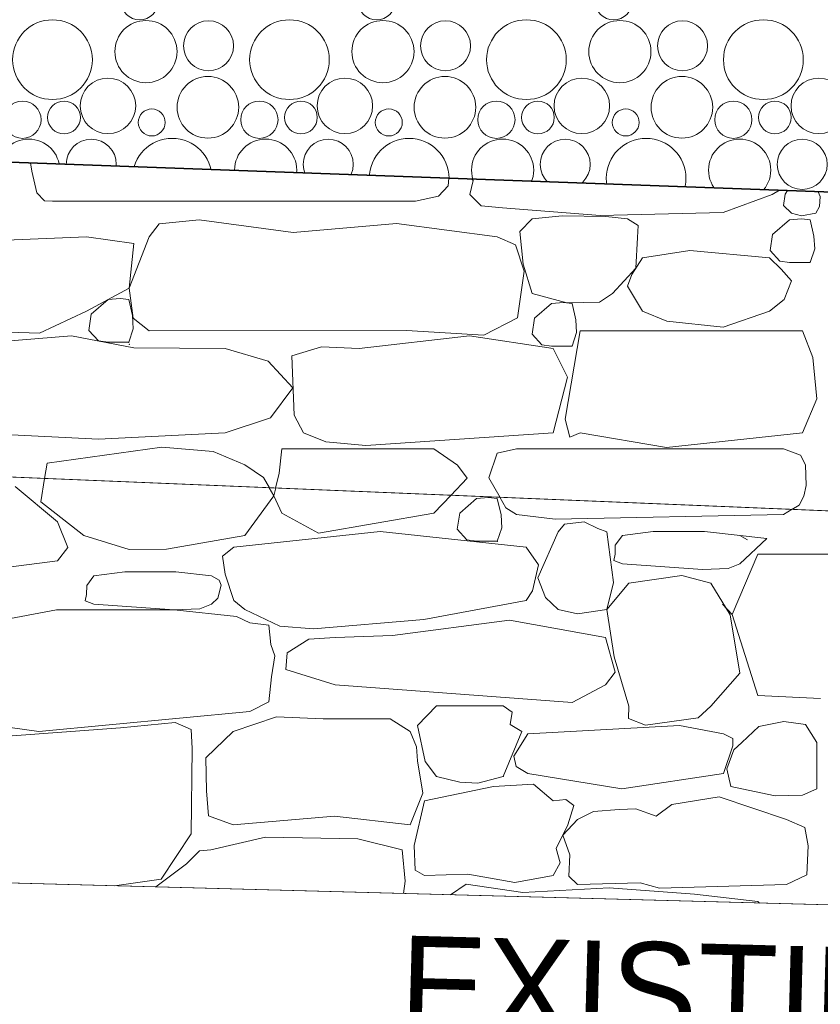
# Model space of a CAD drawing. Header units: millimetres. Extents: x -738537 to 1850049, y -250217 to 604013.
# Tile 56 of 204: x -595370 to -594142, y 80205 to 81716. Entities that reach past the tile are written whole.
import ezdxf

# ---------------------------------------------------------------- set-up
doc = ezdxf.new("R2010")
doc.units = ezdxf.units.MM
doc.header["$MEASUREMENT"] = 0
doc.set_wipeout_variables(frame=1)
doc.linetypes.add('Hidden Line', pattern=[140, 100, -40])
doc.linetypes.add('Wipeout_Contour', pattern=[1000, 0, -1000])
for name, color, linetype, lineweight in [('0_Pen_No__170', 9, 'Continuous', 0), ('A_SURVEY_Pen_No__6', 7, 'Continuous', 5), ('A_WALL LOAD_Pen_No__1', 214, 'Continuous', 35), ('A_WALL LOAD_Pen_No__3', 30, 'Continuous', 15), ('C_TEXT GA_Pen_No__6', 7, 'Continuous', 5), ('MARKETING_Pen_No__1', 214, 'Continuous', 35), ('MARKETING_Pen_No__5', 4, 'Continuous', 5)]:
    doc.layers.add(name, color=color, linetype=linetype, lineweight=lineweight)
doc.layers.add('MARKETING', color=7, linetype='Continuous')
doc.layers.add('MARKETING_Pen_No__171', color=7, linetype='Continuous', lineweight=0, true_color=0xdadada)
doc.layers.add('MARKETING_Pen_No__7', color=7, linetype='Continuous', lineweight=5, true_color=0x9f07ff)
doc.styles.add('GENERATED_STYLE_1', font='GOTHIC.TTF')
doc.dimstyles.new('GENERATED_STYLE__7', dxfattribs={"dimtxt": 0.18, "dimasz": 273.6, "dimexe": 0.18, "dimexo": 0.0625, "dimgap": 0.09, "dimtad": 0, "dimtih": 1, "dimtoh": 1, "dimdec": 4, "dimzin": 0, "dimdsep": 46, "dimcen": 0.09, "dimadec": 0, "dimazin": 0, "dimtfac": 1, "dimtdec": 4, "dimtmove": 0, "dimatfit": 3, "dimldrblk": 'ARROWHEAD_5', "dimfxl": 1, "dimtolj": 1, "dimtzin": 0, "dimarcsym": 0})

# ---------------------------------------------------------------- blocks, each defined once
blk = doc.blocks.new('*X3')
at = {"layer": '0_Pen_No__170', "color": 9, "linetype": 'Continuous', "lineweight": 0}
for centre, radius in [((-595186.1, 81744.9), 28.6), ((-594822.4, 81744.9), 28.6), ((-594458.7, 81744.9), 28.6), ((-595320, 81655.1), 61.2), ((-595176.5, 81667.5), 47.7), ((-595080.4, 81676.4), 38.4), ((-594956.3, 81655.1), 61.2), ((-594812.8, 81667.5), 47.7), ((-594716.7, 81676.4), 38.4), ((-594592.6, 81655.1), 61.2), ((-594449.1, 81667.5), 47.7), ((-594353, 81676.4), 38.4), ((-594228.9, 81655.1), 61.2), ((-595234.9, 81584.2), 42.6), ((-595081.5, 81582), 47.3), ((-594871.2, 81584.2), 42.6), ((-594717.7, 81582), 47.3), ((-594507.5, 81584.2), 42.6), ((-594354, 81582), 47.3), ((-594143.8, 81584.2), 42.6), ((-595366.1, 81562.9), 28.6), ((-595302.3, 81566.4), 25.1), ((-595002.4, 81562.9), 28.6), ((-594938.6, 81566.4), 25.1), ((-594638.7, 81562.9), 28.6), ((-594574.9, 81566.4), 25.1), ((-594275, 81562.9), 28.6), ((-594211.2, 81566.4), 25.1), ((-595167.6, 81558.7), 20.7), ((-594803.8, 81558.7), 20.7), ((-594440.1, 81558.7), 20.7), ((-595356.5, 81485.5), 47.7), ((-595260.4, 81494.4), 38.4), ((-595136.3, 81473.1), 61.2), ((-594992.8, 81485.5), 47.7), ((-594896.7, 81494.4), 38.4), ((-594772.6, 81473.1), 61.2), ((-594629.1, 81485.5), 47.7), ((-594533, 81494.4), 38.4), ((-594408.9, 81473.1), 61.2), ((-594265.3, 81485.5), 47.7), ((-594169.3, 81494.4), 38.4), ((-595261.5, 81400), 47.3), ((-595051.2, 81402.2), 42.6), ((-594897.7, 81400), 47.3), ((-594687.5, 81402.2), 42.6), ((-594534, 81400), 47.3), ((-594323.8, 81402.2), 42.6), ((-594170.3, 81400), 47.3), ((-595347.6, 81376.7), 20.7), ((-595182.4, 81380.9), 28.6), ((-595118.6, 81384.4), 25.1), ((-594983.8, 81376.7), 20.7), ((-594818.7, 81380.9), 28.6), ((-594754.9, 81384.4), 25.1), ((-594620.1, 81376.7), 20.7), ((-594455, 81380.9), 28.6), ((-594391.2, 81384.4), 25.1), ((-594256.4, 81376.7), 20.7), ((-595172.8, 81303.6), 47.7), ((-595076.7, 81312.4), 38.4), ((-594952.6, 81291.1), 61.2), ((-594809.1, 81303.6), 47.7), ((-594713, 81312.4), 38.4), ((-594588.9, 81291.1), 61.2), ((-594445.3, 81303.6), 47.7), ((-594349.3, 81312.4), 38.4), ((-594225.2, 81291.1), 61.2)]:
    blk.add_circle(centre, radius, dxfattribs=at)
for centre, radius, start, end in [((-595316.3, 81291.1), 61.2, 283.1716, 252.1476), ((-595231.2, 81220.2), 42.6, 9.0473, 166.2719), ((-595077.7, 81218), 47.3, 2.8747, 172.4445), ((-594867.5, 81220.2), 42.6, 348.94, 186.3792), ((-594714, 81218), 47.3, 344.7713, 190.5479), ((-594503.8, 81220.2), 42.6, 327.6168, 207.7024), ((-594350.3, 81218), 47.3, 325.1801, 210.1391), ((-594140.1, 81220.2), 42.6, 299.4812, 235.838), ((-594998.7, 81198.9), 28.6, 42.5177, 132.8015), ((-594934.9, 81202.4), 25.1, 31.6443, 143.6749), ((-594800.1, 81194.8), 20.7, 49.2327, 126.0865), ((-594635, 81198.9), 28.6, 8.3689, 166.9503), ((-594571.2, 81202.4), 25.1, 355.7466, 179.5726), ((-594436.4, 81194.8), 20.7, 1.3904, 173.9288), ((-594271.3, 81198.9), 28.6, 338.166, 197.1532), ((-594207.5, 81202.4), 25.1, 318.9235, 216.3957)]:
    blk.add_arc(centre, radius, start, end, dxfattribs=at)
blk = doc.blocks.new('Fill_2', base_point=(0, 0))
at = {"color": 254, "linetype": 'Wipeout_Contour', "lineweight": 0, "ltscale": 14005644.7295551}
blk.add_wipeout([(-629509.8, 81186.9), (-636562.3, 79781.8), (-636489.6, 79417.3), (-629462, 80817.5), (-620502.8, 81356.1), (-620540.5, 82043.7), (-601136.6, 81925.1), (-601127.3, 81469.6), (-590151.9, 81021), (-590021.9, 81719.9), (-589769.8, 81683.3), (-588537.1, 88325.9), (-581323.3, 84127), (-581890.9, 80218.2), (-581481.7, 80187.1), (-580849.5, 84486.2), (-589699.4, 89557.9), (-590288.4, 81899.2), (-594388.9, 82642), (-600414.3, 82313.5), (-600427.4, 82955.9), (-621103.7, 82547.9), (-621076.1, 81700.6)], dxfattribs=at)
at = {"layer": '0_Pen_No__170', "color": 255, "linetype": 'Continuous', "lineweight": 0, "flags": 128}
blk.add_lwpolyline([(-629509.8, 81186.9), (-636562.3, 79781.8), (-636489.6, 79417.3), (-629462, 80817.5), (-620502.8, 81356.1), (-620540.5, 82043.7), (-601136.6, 81925.1), (-601127.3, 81469.6), (-590151.9, 81021), (-590021.9, 81719.9), (-589769.8, 81683.3), (-588537.1, 88325.9), (-581323.3, 84127), (-581890.9, 80218.2), (-581481.7, 80187.1), (-580849.5, 84486.2), (-589699.4, 89557.9), (-590288.4, 81899.2), (-594388.9, 82642), (-600414.3, 82313.5), (-600427.4, 82955.9), (-621103.7, 82547.9), (-621076.1, 81700.6)], close=True, dxfattribs=at)
at = {"layer": '0_Pen_No__170', "color": 9, "linetype": 'Continuous', "lineweight": 0}
blk.add_blockref('*X3', (0, 0), dxfattribs=at)
blk = doc.blocks.new('*X278')
at = {"layer": 'MARKETING_Pen_No__7', "color": 190, "linetype": 'Continuous', "lineweight": 5, "true_color": 0x9f07ff}
for p, q in [((-595353.7, 81496.5), (-595351.7, 81483.9)), ((-595351.7, 81483.9), (-595344, 81450.9)), ((-594712.9, 81461.3), (-594711.8, 81473.1)), ((-594676.3, 81471.8), (-594674.4, 81469.4)), ((-594727.4, 81445.4), (-594712.9, 81461.3)), ((-594674.4, 81469.4), (-594679.5, 81448.2)), ((-595344, 81450.9), (-595332.2, 81438.2)), ((-594762.9, 81437.7), (-594727.4, 81445.4)), ((-594679.5, 81448.2), (-594662, 81430.5)), ((-594290.6, 81420.6), (-594215.5, 81448.2)), ((-594215.5, 81448.2), (-594204.1, 81454.5)), ((-594195.3, 81448.7), (-594198.1, 81431.1)), ((-594191.8, 81454.1), (-594195.3, 81448.7)), ((-594141.9, 81444.9), (-594144.6, 81452.4)), ((-594142.9, 81429.9), (-594141.9, 81444.9)), ((-595332.2, 81438.2), (-595320, 81437.7)), ((-595320, 81437.7), (-594762.9, 81437.7)), ((-594662, 81430.5), (-594629.1, 81427.7)), ((-594629.1, 81427.7), (-594479.3, 81416)), ((-594198.1, 81431.1), (-594185.7, 81419.2)), ((-594148.6, 81419.2), (-594142.9, 81429.9)), ((-594583.9, 81410.5), (-594602.8, 81391.1)), ((-594537.8, 81415.4), (-594583.9, 81410.5)), ((-594470.8, 81414.3), (-594537.8, 81415.4)), ((-594479.3, 81416), (-594290.6, 81420.6)), ((-594437.2, 81410.5), (-594470.8, 81414.3)), ((-594420.9, 81400.7), (-594437.2, 81410.5)), ((-594170.3, 81410.8), (-594188.8, 81409.2)), ((-594185.7, 81419.2), (-594170.5, 81415.4)), ((-594170.5, 81415.4), (-594148.6, 81419.2)), ((-594157.1, 81409.2), (-594170.3, 81410.8)), ((-595156.1, 81403.2), (-595171.5, 81383.1)), ((-595094.9, 81409), (-595156.1, 81403.2)), ((-594950.5, 81389.5), (-595094.9, 81409)), ((-594791.9, 81403.6), (-594950.5, 81389.5)), ((-594637.3, 81383.1), (-594791.9, 81403.6)), ((-594422, 81382.2), (-594420.9, 81400.7)), ((-594188.8, 81409.2), (-594214.8, 81386.6)), ((-594151.3, 81384.1), (-594157.1, 81409.2)), ((-595267.8, 81383.1), (-595454.3, 81375.2)), ((-595194.9, 81372.6), (-595267.8, 81383.1)), ((-595171.5, 81383.1), (-595202.3, 81304.3)), ((-594609.6, 81370.8), (-594637.3, 81383.1)), ((-594602.8, 81391.1), (-594597.8, 81340.9)), ((-594424.8, 81335.1), (-594422, 81382.2)), ((-594214.8, 81386.6), (-594218.5, 81362.1)), ((-594150.1, 81364.5), (-594151.3, 81384.1)), ((-595202.3, 81304.3), (-595194.9, 81372.6)), ((-594596.2, 81330.2), (-594609.6, 81370.8)), ((-594414.5, 81350.8), (-594430.7, 81325.3)), ((-594342, 81362), (-594414.5, 81350.8)), ((-594219.6, 81350.8), (-594342, 81362)), ((-594201.8, 81333.7), (-594219.6, 81350.8)), ((-594218.5, 81362.1), (-594203.8, 81345.8)), ((-594157.1, 81343.9), (-594150.1, 81364.5)), ((-594597.8, 81340.9), (-594583.9, 81296.3)), ((-594460.4, 81296.3), (-594424.8, 81335.1)), ((-594203.8, 81345.8), (-594188.8, 81343.9)), ((-594188.8, 81343.9), (-594157.1, 81343.9)), ((-594606.1, 81258.8), (-594596.2, 81330.2)), ((-594430.7, 81325.3), (-594437.2, 81307.3)), ((-594185.7, 81315.3), (-594201.8, 81333.7)), ((-595267.8, 81268.9), (-595202.3, 81304.3)), ((-595202.3, 81304.3), (-595196.2, 81258.4)), ((-594437.2, 81307.3), (-594414.5, 81268.9)), ((-594197.2, 81286.7), (-594185.7, 81315.3)), ((-594583.9, 81296.3), (-594530.4, 81282)), ((-594480.5, 81282.6), (-594460.4, 81296.3)), ((-595234.6, 81286.7), (-595260.6, 81264.1)), ((-595216.1, 81288.3), (-595234.6, 81286.7)), ((-595202.7, 81286.7), (-595216.1, 81288.3)), ((-595197.2, 81262.5), (-595202.7, 81286.7)), ((-594554.1, 81280.8), (-594580.2, 81258.2)), ((-594535.7, 81282.4), (-594554.1, 81280.8)), ((-594522.5, 81280.8), (-594535.7, 81282.4)), ((-594530.4, 81282), (-594480.5, 81282.6)), ((-594516.7, 81255.7), (-594522.5, 81280.8)), ((-594219.6, 81268.9), (-594197.2, 81286.7)), ((-595340.1, 81235.3), (-595267.8, 81268.9)), ((-595260.6, 81264.1), (-595264.3, 81239.5)), ((-595195.9, 81242), (-595197.2, 81262.5)), ((-594414.5, 81268.9), (-594377.2, 81253.4)), ((-594290.8, 81244.6), (-594219.6, 81268.9)), ((-595653.7, 81245.2), (-595340.1, 81235.3)), ((-595196.2, 81258.4), (-595171.5, 81238.6)), ((-594657.7, 81232), (-594606.1, 81258.8)), ((-594580.2, 81258.2), (-594583.9, 81233.6)), ((-594515.5, 81236.1), (-594516.7, 81255.7)), ((-594377.2, 81253.4), (-594290.8, 81244.6)), ((-595290.6, 81230.9), (-595527.9, 81211.5)), ((-595195.1, 81212.5), (-595290.6, 81230.9)), ((-595264.3, 81239.5), (-595249.6, 81223.3)), ((-595202.9, 81221.3), (-595195.9, 81242)), ((-595171.5, 81238.6), (-594776.6, 81239.2)), ((-594679.9, 81230.9), (-594849.3, 81211.5)), ((-594776.6, 81239.2), (-594657.7, 81232)), ((-594551.7, 81211.5), (-594679.9, 81230.9)), ((-594583.9, 81233.6), (-594569.1, 81217.4)), ((-594510.1, 81238.6), (-594533.1, 81103.2)), ((-594522.5, 81215.4), (-594515.5, 81236.1)), ((-594169, 81238.6), (-594510.1, 81238.6)), ((-594153.2, 81197.6), (-594169, 81238.6)), ((-595249.6, 81223.3), (-595234.6, 81221.3)), ((-595234.6, 81221.3), (-595202.9, 81221.3)), ((-594906.9, 81214.1), (-594952.8, 81200.3)), ((-594849.3, 81211.5), (-594906.9, 81214.1)), ((-594569.1, 81217.4), (-594554.1, 81215.4)), ((-594554.1, 81215.4), (-594522.5, 81215.4)), ((-595054.9, 81211.5), (-595195.1, 81212.5)), ((-594988.7, 81192.3), (-595054.9, 81211.5)), ((-594952.8, 81200.3), (-594949.3, 81109.3)), ((-594529.3, 81167.8), (-594551.7, 81211.5)), ((-594951.2, 81151.4), (-594988.7, 81192.3)), ((-594147.1, 81134.2), (-594153.2, 81197.6)), ((-594551.7, 81082.1), (-594529.3, 81167.8)), ((-594985.6, 81105.1), (-594951.2, 81151.4)), ((-594169, 81082.1), (-594147.1, 81134.2)), ((-594949.3, 81109.3), (-594934.8, 81082.1)), ((-595054.9, 81082.1), (-594985.6, 81105.1)), ((-594533.1, 81103.2), (-594525.9, 81075.7)), ((-595443.5, 81082.1), (-595249.4, 81072.3)), ((-595249.4, 81072.3), (-595054.9, 81082.1)), ((-594934.8, 81082.1), (-594900.4, 81068.1)), ((-594839.3, 81062.7), (-594551.7, 81082.1)), ((-594525.9, 81075.7), (-594510.1, 81082.1)), ((-594510.1, 81082.1), (-594377.6, 81059.7)), ((-594377.6, 81059.7), (-594169, 81082.1)), ((-594900.4, 81068.1), (-594839.3, 81062.7)), ((-595152.3, 81060), (-595328.2, 81035.7)), ((-595073.5, 81053.5), (-595152.3, 81060)), ((-595024.8, 81033), (-595073.5, 81053.5)), ((-594968.2, 81057.7), (-594971.9, 81020.3)), ((-594734.6, 81057.7), (-594968.2, 81057.7)), ((-594698.6, 81032.5), (-594734.6, 81057.7)), ((-594637.7, 81051), (-594650.5, 81013.1)), ((-594607.8, 81057.7), (-594637.7, 81051)), ((-594197.9, 81057.7), (-594607.8, 81057.7)), ((-594172, 81048), (-594197.9, 81057.7)), ((-594164.4, 81033), (-594172, 81048)), ((-595328.2, 81035.7), (-595332.1, 81011.9)), ((-594996, 81013.8), (-595024.8, 81033)), ((-594683.7, 81012.3), (-594698.6, 81032.5)), ((-594163.2, 81001.2), (-594164.4, 81033)), ((-594971.9, 81020.3), (-594977.5, 80997.2)), ((-594987, 80997.6), (-594996, 81013.8)), ((-594708.5, 80986.1), (-594683.7, 81012.3)), ((-594650.5, 81013.1), (-594633.1, 80983)), ((-594166.6, 80984.7), (-594163.2, 81001.2)), ((-594174.2, 80970.9), (-594166.6, 80984.7)), ((-594185, 80964.4), (-594174.2, 80970.9))]:
    blk.add_line(p, q, dxfattribs=at)
for p in [(-594157.1, 81343.9), (-595202.9, 81221.3), (-595202, 81218.1), (-594522.5, 81215.4)]:
    blk.add_point(p, dxfattribs=at)
blk = doc.blocks.new('Fill_98', base_point=(0, 0))
at = {"color": 254, "linetype": 'Wipeout_Contour', "lineweight": 0, "ltscale": 4804630.237960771}
blk.add_wipeout([(-598850.8, 81157.6), (-589935.3, 80788.5), (-589760.2, 81735.3), (-590268.3, 81740.2), (-590347.6, 81313.8), (-601138.3, 81707.7), (-601136.9, 81468.2), (-598841.7, 81377.9)], dxfattribs=at).dxf.layer = 'MARKETING'
at = {"layer": 'MARKETING_Pen_No__1', "color": 214, "linetype": 'Continuous', "lineweight": 35, "flags": 128}
blk.add_lwpolyline([(-598850.8, 81157.6), (-598841.7, 81377.9), (-601136.9, 81468.2), (-601138.3, 81707.7), (-590347.6, 81313.8), (-590268.3, 81740.2), (-589760.2, 81735.3), (-589935.3, 80788.5)], close=True, dxfattribs=at)
at = {"layer": 'MARKETING_Pen_No__7', "color": 190, "linetype": 'Continuous', "lineweight": 5, "true_color": 0x9f07ff}
blk.add_blockref('*X278', (0, 0), dxfattribs=at)
blk = doc.blocks.new('*X282')
at = {"layer": 'MARKETING_Pen_No__171', "color": 254, "linetype": 'Continuous', "lineweight": 0, "true_color": 0xdadada}
for p, q in [((-595332.1, 81012.2), (-595338, 80976)), ((-595312.4, 80945.6), (-595377.4, 80999.7)), ((-594980.3, 80985.5), (-594987.2, 80997.9)), ((-594977.4, 80997.5), (-594980.3, 80985.5)), ((-595338, 80976), (-595271.8, 80924.5)), ((-595024.8, 80924.5), (-594980.3, 80985.5)), ((-594980.3, 80985.5), (-594968.2, 80958.6)), ((-594734.6, 80958.6), (-594708.2, 80986.4)), ((-594669, 80981.2), (-594695, 80958.6)), ((-594650.6, 80982.8), (-594669, 80981.2)), ((-594637.3, 80981.2), (-594650.6, 80982.8)), ((-594631.5, 80956.1), (-594637.3, 80981.2)), ((-594633.3, 80983.3), (-594624, 80967.2)), ((-594968.2, 80958.6), (-594911.5, 80928.2)), ((-594911.5, 80928.2), (-594734.6, 80958.6)), ((-594695, 80958.6), (-594698.7, 80934)), ((-594624, 80967.2), (-594607.8, 80956.7)), ((-594607.8, 80956.7), (-594548.7, 80949.5)), ((-594548.7, 80949.5), (-594197.9, 80956.7)), ((-594197.9, 80956.7), (-594184.6, 80964.7)), ((-595296.4, 80906), (-595312.4, 80945.6)), ((-594630.3, 80936.5), (-594631.5, 80956.1)), ((-594534.2, 80942), (-594543.7, 80930.3)), ((-594504, 80945.6), (-594534.2, 80942)), ((-594482.8, 80935.5), (-594504, 80945.6)), ((-594817.1, 80930.9), (-595041.4, 80906.6)), ((-594593.2, 80906.6), (-594817.1, 80930.9)), ((-594698.7, 80934), (-594684, 80917.8)), ((-594637.3, 80915.8), (-594630.3, 80936.5)), ((-594543.7, 80930.3), (-594575.2, 80859.7)), ((-594469.1, 80930.3), (-594482.8, 80935.5)), ((-594458.9, 80852.4), (-594469.1, 80930.3)), ((-594397.8, 80930.7), (-594445.1, 80924.5)), ((-594360.3, 80930.9), (-594397.8, 80930.7)), ((-594319.4, 80930.6), (-594360.3, 80930.9)), ((-594223.6, 80919.8), (-594319.4, 80930.6)), ((-595271.8, 80924.5), (-595202.3, 80903)), ((-595145, 80903.7), (-595024.8, 80924.5)), ((-594684, 80917.8), (-594669, 80915.8)), ((-594669, 80915.8), (-594637.3, 80915.8)), ((-594445.1, 80924.5), (-594456.2, 80909.9)), ((-594253.1, 80918), (-594264.8, 80924.5)), ((-594264.8, 80881.2), (-594223.6, 80919.8)), ((-595312.4, 80885.7), (-595296.4, 80906)), ((-595202.3, 80903), (-595145, 80903.7)), ((-595041.4, 80906.6), (-595059, 80892.9)), ((-594573.9, 80879.7), (-594593.2, 80906.6)), ((-594456.2, 80909.9), (-594456.6, 80896)), ((-595476.8, 80864.4), (-595312.4, 80885.7)), ((-595059, 80892.9), (-595054.9, 80864.9)), ((-594456.6, 80896), (-594458.4, 80886.1)), ((-594458.4, 80886.1), (-594445.1, 80881.2)), ((-594445.1, 80881.2), (-594322.2, 80872.2)), ((-594282.7, 80873.8), (-594264.8, 80881.2)), ((-594237.5, 80896), (-594276.6, 80803)), ((-594105.7, 80896), (-594237.5, 80896)), ((-595209, 80868.6), (-595256.3, 80862.4)), ((-595171.5, 80868.8), (-595209, 80868.6)), ((-595130.7, 80868.5), (-595171.5, 80868.8)), ((-595076.1, 80862.4), (-595130.7, 80868.5)), ((-594583.2, 80839.7), (-594573.9, 80879.7)), ((-594322.2, 80872.2), (-594282.7, 80873.8)), ((-595256.3, 80862.4), (-595267.4, 80847.9)), ((-595064.3, 80855.9), (-595076.1, 80862.4)), ((-595060.9, 80848.3), (-595064.3, 80855.9)), ((-595054.9, 80864.9), (-595041.4, 80824.7)), ((-594575.2, 80859.7), (-594563.5, 80829.1)), ((-594469.1, 80810.8), (-594458.9, 80852.4)), ((-594435.5, 80851.1), (-594469.1, 80810.8)), ((-594354, 80863), (-594435.5, 80851.1)), ((-594309.4, 80851.1), (-594354, 80863)), ((-594280.1, 80802.9), (-594309.4, 80851.1)), ((-595267.4, 80847.9), (-595267.8, 80833.9)), ((-595066.2, 80828.4), (-595060.9, 80848.3)), ((-594593.2, 80824.7), (-594583.2, 80839.7)), ((-595267.8, 80833.9), (-595269.6, 80824.1)), ((-595269.6, 80824.1), (-595256.3, 80819.2)), ((-595076.1, 80819.2), (-595066.2, 80828.4)), ((-595041.4, 80824.7), (-595024.8, 80810.9)), ((-594750.1, 80795.6), (-594593.2, 80824.7)), ((-594563.5, 80829.1), (-594543.7, 80810.8)), ((-595313.7, 80810.4), (-595421, 80790.4)), ((-595133.4, 80810.2), (-595313.7, 80810.4)), ((-595256.3, 80819.2), (-595133.4, 80810.2)), ((-595133.4, 80810.2), (-595094, 80811.7)), ((-595037.5, 80800.3), (-595133.4, 80810.2)), ((-595094, 80811.7), (-595076.1, 80819.2)), ((-595024.8, 80810.9), (-594971.3, 80785.5)), ((-594543.7, 80810.8), (-594514.4, 80804.4)), ((-594514.4, 80804.4), (-594469.1, 80810.8)), ((-594469.1, 80810.8), (-594458, 80738.3)), ((-594291.4, 80819.3), (-594276.6, 80803)), ((-595017, 80790.4), (-595037.5, 80800.3)), ((-594987.7, 80786.8), (-595017, 80790.4)), ((-594919.6, 80781.3), (-594750.1, 80795.6)), ((-594618.3, 80794.3), (-594798.2, 80771.2)), ((-594471.1, 80767.9), (-594618.3, 80794.3)), ((-594264.8, 80712.9), (-594280.1, 80802.9)), ((-594276.6, 80803), (-594237.5, 80678.8)), ((-594984.8, 80757.2), (-594987.7, 80786.8)), ((-594971.3, 80785.5), (-594919.6, 80781.3)), ((-594926.7, 80765.5), (-594959.9, 80744.2)), ((-594886.3, 80767.9), (-594926.7, 80765.5)), ((-594798.2, 80771.2), (-594886.3, 80767.9)), ((-594456.6, 80714.6), (-594471.1, 80767.9)), ((-594978.8, 80740), (-594984.8, 80757.2)), ((-594983.6, 80707.4), (-594978.8, 80740)), ((-594959.9, 80744.2), (-594961.9, 80718.9)), ((-594458, 80738.3), (-594435.5, 80662.3)), ((-594961.9, 80718.9), (-594886.3, 80695.3)), ((-594987.9, 80668.9), (-594983.6, 80707.4)), ((-594471.1, 80695.3), (-594456.6, 80714.6)), ((-594309.4, 80662.3), (-594264.8, 80712.9)), ((-594886.3, 80695.3), (-594522.2, 80668.2)), ((-594522.2, 80668.2), (-594471.1, 80695.3)), ((-594237.5, 80678.8), (-594141.2, 80674.1)), ((-595341, 80623.7), (-595017, 80654.4)), ((-595017, 80654.4), (-594987.9, 80668.9)), ((-594730.5, 80663), (-594759.8, 80633)), ((-594628.2, 80663), (-594730.5, 80663)), ((-594614.3, 80653.3), (-594628.2, 80663)), ((-594435.5, 80662.3), (-594436.1, 80643.5)), ((-594329.2, 80644.4), (-594309.4, 80662.3)), ((-594976, 80646.3), (-595042.8, 80623.4)), ((-594904.6, 80643.2), (-594976, 80646.3)), ((-594801.8, 80643.2), (-594904.6, 80643.2)), ((-594770.8, 80623.4), (-594801.8, 80643.2)), ((-594617.5, 80634.1), (-594614.3, 80653.3)), ((-594436.1, 80643.5), (-594409.7, 80633.3)), ((-594409.7, 80633.3), (-594329.2, 80644.4)), ((-595404.8, 80632.3), (-595341, 80623.7)), ((-595215.8, 80629.2), (-595395.7, 80615.7)), ((-595131.7, 80637.5), (-595215.8, 80629.2)), ((-595107.1, 80626.6), (-595131.7, 80637.5)), ((-595105.5, 80597.6), (-595107.1, 80626.6)), ((-594759.8, 80633), (-594748, 80577.5)), ((-594599.4, 80623.5), (-594617.5, 80634.1)), ((-594357.6, 80632.7), (-594590.6, 80620.1)), ((-594290.3, 80620.1), (-594357.6, 80632.7)), ((-594235.9, 80631.5), (-594261.9, 80606.9)), ((-594197.3, 80638.8), (-594235.9, 80631.5)), ((-594164.1, 80634.4), (-594197.3, 80638.8)), ((-594147, 80606.9), (-594164.1, 80634.4)), ((-595042.8, 80623.4), (-595084.5, 80583.2)), ((-594761.3, 80599.9), (-594770.8, 80623.4)), ((-594628.2, 80554.7), (-594599.4, 80623.5)), ((-594590.6, 80620.1), (-594611.8, 80585.5)), ((-594275.7, 80612.7), (-594290.3, 80620.1)), ((-594275.7, 80601.8), (-594275.7, 80612.7)), ((-595107.3, 80466.4), (-595105.5, 80597.6)), ((-594759.8, 80578.3), (-594761.3, 80599.9)), ((-594290.3, 80559.3), (-594275.7, 80601.8)), ((-594274, 80595.3), (-594285.1, 80566)), ((-594261.9, 80606.9), (-594274, 80595.3)), ((-594147, 80535.6), (-594147, 80606.9)), ((-595084.5, 80583.2), (-595083.5, 80532.5)), ((-594611.8, 80585.5), (-594608.3, 80569.7)), ((-594751.7, 80528.7), (-594759.8, 80578.3)), ((-594748, 80577.5), (-594730.5, 80554.7)), ((-594608.3, 80569.7), (-594590.6, 80559.3)), ((-594285.1, 80566), (-594278.7, 80539.2)), ((-594730.5, 80554.7), (-594694.8, 80546)), ((-594667, 80544.3), (-594628.2, 80554.7)), ((-594590.6, 80559.3), (-594446.2, 80535.5)), ((-594446.2, 80535.5), (-594290.3, 80559.3)), ((-594642.9, 80539.2), (-594749, 80517.1)), ((-594694.8, 80546), (-594667, 80544.3)), ((-594581.6, 80542.8), (-594642.9, 80539.2)), ((-594551.7, 80517.1), (-594581.6, 80542.8)), ((-594278.7, 80539.2), (-594261.9, 80535.6)), ((-594261.9, 80535.6), (-594211, 80524.8)), ((-594169, 80525.9), (-594147, 80535.6)), ((-595083.5, 80532.5), (-595080.3, 80494.2)), ((-594770.8, 80480.1), (-594751.7, 80528.7)), ((-594532.2, 80519.1), (-594551.7, 80517.1)), ((-594519.9, 80510.2), (-594532.2, 80519.1)), ((-594297, 80523.1), (-594369.3, 80511.6)), ((-594193.2, 80488.7), (-594297, 80523.1)), ((-594211, 80524.8), (-594169, 80525.9)), ((-594749, 80517.1), (-594764.9, 80448.6)), ((-594529, 80480.4), (-594519.9, 80510.2)), ((-594450.2, 80503.9), (-594489.5, 80500.9)), ((-594424.6, 80504.8), (-594450.2, 80503.9)), ((-594393.3, 80493.6), (-594424.6, 80504.8)), ((-594369.3, 80511.6), (-594393.3, 80493.6)), ((-595080.3, 80494.2), (-595042.8, 80480.1)), ((-595042.8, 80480.1), (-594887.2, 80493.4)), ((-594887.2, 80493.4), (-594770.8, 80480.1)), ((-594514, 80488.7), (-594536.5, 80464.2)), ((-594489.5, 80500.9), (-594514, 80488.7)), ((-594165.2, 80476.1), (-594193.2, 80488.7)), ((-594547.1, 80443.8), (-594529, 80480.4)), ((-594160, 80448.1), (-594165.2, 80476.1)), ((-595153.1, 80396.8), (-595107.3, 80466.4)), ((-594993.1, 80461.2), (-595076.9, 80441.9)), ((-594851.1, 80458.7), (-594993.1, 80461.2)), ((-594783.3, 80441.9), (-594851.1, 80458.7)), ((-594536.5, 80464.2), (-594525.9, 80434)), ((-594764.9, 80448.6), (-594763.2, 80410.6)), ((-594540.9, 80421.8), (-594547.1, 80443.8)), ((-594162.3, 80403.4), (-594160, 80448.1)), ((-595094.1, 80440.1), (-595114.2, 80420.3)), ((-595076.9, 80441.9), (-595094.1, 80440.1)), ((-594778.7, 80394), (-594783.3, 80441.9)), ((-594525.9, 80434), (-594527.3, 80401.4)), ((-595114.2, 80420.3), (-595161.6, 80384.9)), ((-594551.7, 80402.3), (-594540.9, 80421.8)), ((-594763.2, 80410.6), (-594749, 80402.3)), ((-594749, 80402.3), (-594682.5, 80404.6)), ((-594682.5, 80404.6), (-594610.4, 80391.9)), ((-594610.4, 80391.9), (-594551.7, 80402.3)), ((-594527.3, 80401.4), (-594514, 80388.4)), ((-594193.2, 80388.4), (-594162.3, 80403.4)), ((-595225, 80386.6), (-595153.1, 80396.8)), ((-594781, 80374.7), (-594778.7, 80394)), ((-594684.9, 80389.3), (-594709.1, 80372.8)), ((-594598, 80376.2), (-594684.9, 80389.3)), ((-594465.6, 80383.5), (-594598, 80376.2)), ((-594514, 80388.4), (-594418, 80391.4)), ((-594334.4, 80373.6), (-594465.6, 80383.5)), ((-594418, 80391.4), (-594388.1, 80383.2)), ((-594388.1, 80383.2), (-594193.2, 80388.4)), ((-594237.5, 80362.6), (-594334.4, 80373.6)), ((-594235, 80360.1), (-594237.5, 80362.6))]:
    blk.add_line(p, q, dxfattribs=at)
for p in [(-594637.3, 80915.8), (-594628.2, 80554.7)]:
    blk.add_point(p, dxfattribs=at)
blk = doc.blocks.new('Fill_100', base_point=(0, 0))
at = {"color": 254, "linetype": 'Wipeout_Contour', "lineweight": 0, "ltscale": 4190661.667710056}
blk.add_wipeout([(-598877, 80484.2), (-595888.3, 80404.3), (-589530.2, 80234.4), (-589436.7, 80738), (-589928.3, 80829.2), (-589935.3, 80788.5), (-598850.3, 81158.1)], dxfattribs=at).dxf.layer = 'MARKETING'
at = {"layer": 'MARKETING_Pen_No__5', "color": 4, "linetype": 'Continuous', "lineweight": 5, "flags": 128}
blk.add_lwpolyline([(-598877, 80484.2), (-598850.3, 81158.1), (-589935.3, 80788.5), (-589928.3, 80829.2), (-589436.7, 80738), (-589530.2, 80234.4), (-595888.3, 80404.3)], close=True, dxfattribs=at)
at = {"layer": 'MARKETING_Pen_No__171', "color": 254, "linetype": 'Continuous', "lineweight": 0, "true_color": 0xdadada}
blk.add_blockref('*X282', (0, 0), dxfattribs=at)
blk = doc.blocks.new('ARROWHEAD_5')
at = {"linetype": 'Continuous', "lineweight": 0}
blk.add_hatch(color=0, dxfattribs=at).paths.add_polyline_path([(-1, 0.2679), (0, 0), (-1, -0.2679)])
at = {"color": 0, "linetype": 'Continuous', "lineweight": 0}
blk.add_line((0, 0), (-1, 0), dxfattribs=at)

msp = doc.modelspace()

# ---------------------------------------------------------------- block references
at = {"layer": '0_Pen_No__170', "color": 9, "linetype": 'Continuous', "lineweight": 0}
msp.add_blockref('Fill_2', (0, 0), dxfattribs=at)

# ---------------------------------------------------------------- next in the draw order: linework, layer by layer
at = {"layer": 'A_WALL LOAD_Pen_No__1', "color": 214, "linetype": 'Continuous', "lineweight": 35}
for p, q in [((-589974.4, 80932), (-598858.7, 81169.4)), ((-598872.3, 80660.1), (-589988, 80422.7))]:
    msp.add_line(p, q, dxfattribs=at)
at = {"layer": 'A_WALL LOAD_Pen_No__3', "color": 30, "linetype": 'Hidden Line', "lineweight": 15}
msp.add_lwpolyline([(-589964.5, 81303.5), (-598848.8, 81540.9)], dxfattribs=at)
at = {"layer": 'A_WALL LOAD_Pen_No__3', "color": 30, "linetype": 'Continuous', "lineweight": 15}
msp.add_lwpolyline([(-598877, 80484.2), (-589992.7, 80246.7)], dxfattribs=at)

# ---------------------------------------------------------------- next in the draw order: block references
at = {"layer": 'MARKETING_Pen_No__7', "color": 190, "linetype": 'Continuous', "lineweight": 5, "true_color": 0x9f07ff}
msp.add_blockref('Fill_98', (0, 0), dxfattribs=at)

# ---------------------------------------------------------------- next in the draw order: block references
at = {"layer": 'MARKETING_Pen_No__171', "color": 254, "linetype": 'Continuous', "lineweight": 0, "true_color": 0xdadada}
msp.add_blockref('Fill_100', (0, 0), dxfattribs=at)

# ---------------------------------------------------------------- next in the draw order: texts
at = {"layer": 'A_SURVEY_Pen_No__6', "color": 7, "linetype": 'Continuous', "lineweight": 5, "insert": (-592897.8, 79784.8), "char_height": 150, "width": 4644.372, "attachment_point": 5, "rotation": 358.4692, "line_spacing_factor": 1.063743, "style": 'GENERATED_STYLE_1'}
msp.add_mtext('\\A1;{\\pqc;\\fCentury Gothic|b0|i0|c0|p34;EXISTING BAY RETAINING WALL TO BE \\fCentury Gothic|b0|i0|c0|p34;INVESTIGATED FOR STABILITY, \\P\\pqc;\\fCentury Gothic|b0|i0|c0|p34; BY ENGINEERS BEFORE NEW BUILDING CONSTRUCTION}', dxfattribs=at)

# ---------------------------------------------------------------- next in the draw order: leaders
at = {"layer": 'C_TEXT GA_Pen_No__6', "color": 7, "linetype": 'Continuous', "lineweight": 5, "annotation_type": 0, "has_hookline": 1, "hookline_direction": 1}
for points, text_width in [([(-587789.6, 81200.1), (-587827, 78246.4), (-595748.5, 78246.4)], 5973.2), ([(-586604.5, 81041.9), (-586604.5, 68603.6), (-595080.6, 68603.6)], 6366)]:
    msp.add_leader(points, dimstyle='GENERATED_STYLE__7', dxfattribs=dict(at, text_width=text_width))

doc.saveas('drawing.dxf')
